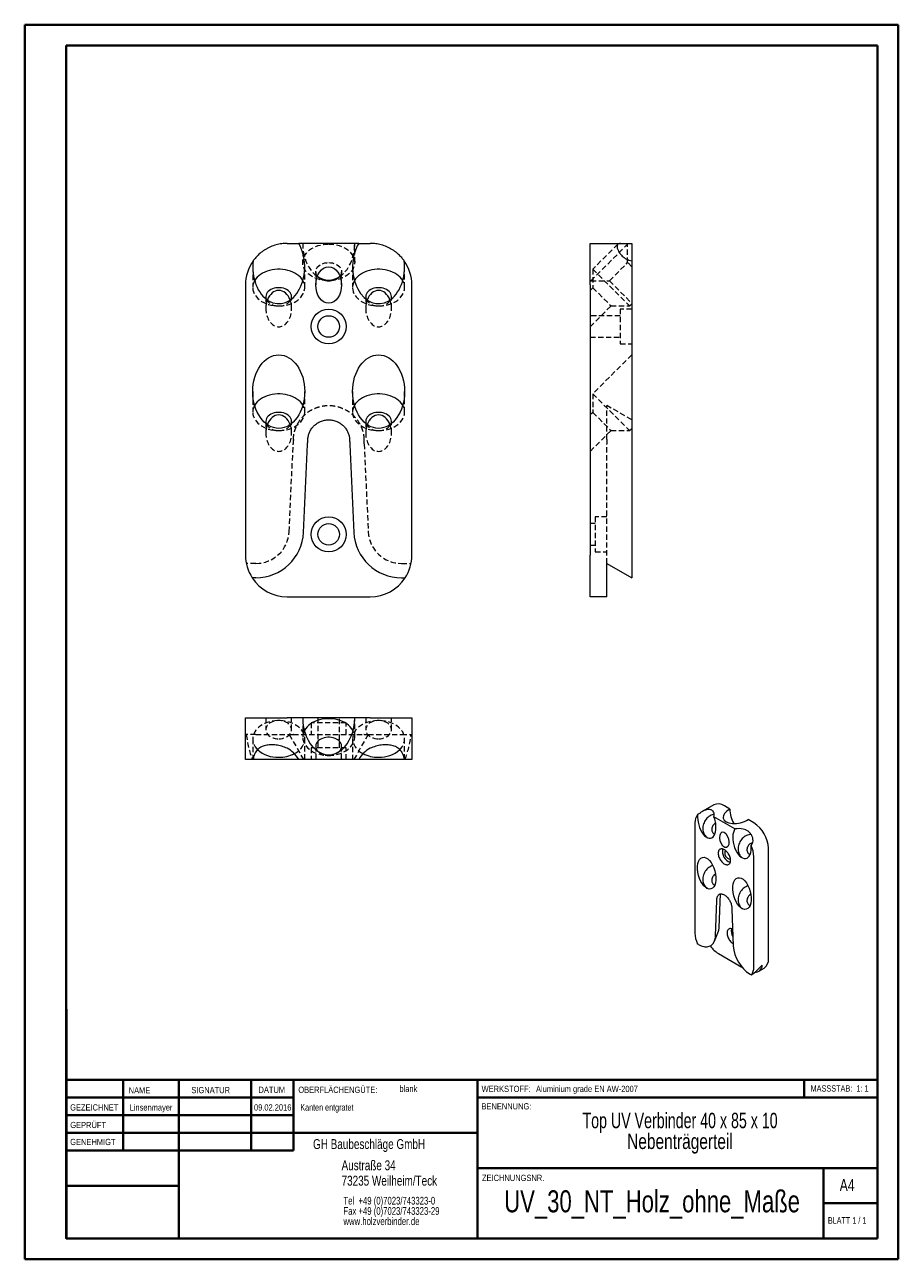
# Model space of a CAD drawing. Header units: millimetres. Extents: x 0 to 210, y 0 to 297.
import ezdxf

# ---------------------------------------------------------------- set-up
doc = ezdxf.new("R2010")
doc.units = ezdxf.units.MM
doc.linetypes.add('HIDDEN', pattern=[1.905, 1.27, -0.635])
doc.styles.add('SLDTEXTSTYLE0', font='TXT', dxfattribs={"width": 0.75})
doc.styles.add('SLDTEXTSTYLE1', font='TXT', dxfattribs={"width": 0.681818})
doc.styles.add('SLDTEXTSTYLE2', font='TXT', dxfattribs={"width": 0.7})
doc.styles.add('SLDTEXTSTYLE3', font='TXT', dxfattribs={"width": 0.689655})

# ---------------------------------------------------------------- blocks, each defined once
blk = doc.blocks.new('SW_NOTE_0')
at = {"color": 0, "linetype": 'Continuous', "lineweight": 0, "char_height": 1.8521, "attachment_point": 1, "style": 'SLDTEXTSTYLE0'}
for s, insert in [('Tel  +49 (0)7023/743323-0', (0, 2.39)), ('Fax +49 (0)7023/743323-29', (0, -0.08)), ('www.holzverbinder.de', (0, -2.55))]:
    blk.add_mtext(s, dxfattribs=dict(at, insert=insert))

msp = doc.modelspace()

# ---------------------------------------------------------------- linework, layer by layer
at = {"color": 7, "linetype": 'Continuous', "lineweight": 40}
for p, q in [((0.08, 0.21), (0.08, 297.21)), ((0.08, 297.21), (210.08, 297.21)), ((210.08, 0.21), (210.08, 297.21)), ((210.08, 292.21), (210.08, 297.21)), ((10.08, 292.21), (205.08, 292.21)), ((10.08, 5.21), (10.08, 292.21)), ((205.08, 5.21), (205.08, 292.21)), ((10.11, 60.37), (10.11, 5.12)), ((205.08, 43.37), (10.11, 43.37)), ((23.71, 43.37), (23.71, 26.37)), ((37.1, 43.37), (37.1, 5.12)), ((54.51, 43.37), (54.51, 26.38)), ((64.71, 26.39), (64.71, 43.37)), ((108.91, 43.37), (108.91, 5.12)), ((187.47, 39.12), (187.47, 43.37)), ((64.71, 39.1), (10.11, 39.1)), ((205.08, 39.12), (108.91, 39.12)), ((64.71, 34.87), (10.11, 34.87)), ((108.91, 30.62), (10.11, 30.62)), ((64.71, 26.39), (10.11, 26.37)), ((108.91, 22.12), (205.08, 22.12)), ((192.08, 5.21), (192.08, 22.21)), ((37.1, 17.87), (10.11, 17.87)), ((10.11, 13.71), (10.08, 13.71)), ((205.08, 13.71), (192.08, 13.71)), ((10.11, 9.46), (10.08, 9.46)), ((10.08, 5.21), (205.08, 5.21)), ((205.08, 5.21), (180.99, 5.21)), ((0.08, 0.21), (210.08, 0.21))]:
    msp.add_line(p, q, dxfattribs=at)
at = {"color": 7, "linetype": 'Continuous', "lineweight": 15}
for p, q in [((63.15, 244.61), (65.94, 244.61)), ((80.36, 244.61), (65.94, 244.61)), ((80.36, 244.61), (83.15, 244.61)), ((136.01, 244.61), (143.32, 244.61)), ((136.01, 234.61), (136.01, 244.61)), ((143.32, 244.61), (146.01, 244.61)), ((146.01, 244.61), (146.01, 240.39)), ((146.01, 240.39), (146.01, 234.61)), ((53.15, 234.61), (53.15, 169.61)), ((93.15, 169.61), (93.15, 234.61)), ((136.01, 234.61), (136.01, 169.61)), ((146.01, 234.61), (146.01, 169.61)), ((67.1, 175.09), (68.08, 196.26)), ((78.22, 196.26), (79.2, 175.09)), ((136.01, 159.61), (136.01, 169.61)), ((146.01, 169.61), (146.01, 164.15)), ((140.01, 167.61), (146.01, 164.15)), ((140.01, 159.61), (140.01, 167.61)), ((55.65, 164.15), (54.78, 164.15)), ((90.65, 164.15), (91.53, 164.15)), ((63.15, 159.61), (83.15, 159.61)), ((140.01, 159.61), (136.01, 159.61)), ((53.15, 120.45), (53.15, 130.45)), ((53.15, 130.45), (63.15, 130.45)), ((66.9, 130.45), (63.15, 130.45)), ((79.4, 130.45), (66.9, 130.45)), ((83.15, 130.45), (79.4, 130.45)), ((83.15, 130.45), (93.15, 130.45)), ((93.15, 130.45), (93.15, 120.45)), ((54.99, 120.45), (53.15, 120.45)), ((65.94, 120.45), (54.99, 120.45)), ((80.36, 120.45), (65.94, 120.45)), ((91.32, 120.45), (80.36, 120.45)), ((93.15, 120.45), (91.32, 120.45)), ((165.77, 109.54), (163.08, 107.99)), ((169.6, 108.53), (168.27, 109.29)), ((161.2, 105.21), (161.2, 78.67)), ((170.82, 103.74), (165.72, 106.68)), ((175.34, 105.21), (174.02, 105.98)), ((165.79, 102.53), (165.95, 102.46)), ((178.88, 72.55), (178.88, 99.09)), ((174.28, 97.63), (174.44, 97.56)), ((175.34, 70.51), (175.34, 97.05)), ((165.79, 90.29), (165.95, 90.22)), ((166.13, 78.06), (166.48, 86.51)), ((167.03, 80.06), (167.36, 88.1)), ((170.06, 84.44), (170.41, 75.59)), ((174.28, 85.39), (174.44, 85.32)), ((165.87, 76.76), (166.85, 79.15)), ((162.08, 75.93), (161.77, 76.11)), ((166.86, 73.77), (172.48, 70.53)), ((174.46, 68.79), (174.77, 68.61)), ((176.43, 69.44), (177.84, 70.26))]:
    msp.add_line(p, q, dxfattribs=at)
at = {"color": 7, "linetype": 'HIDDEN', "lineweight": 0}
for p, q in [((66.9, 244.61), (66.9, 240.02)), ((79.4, 240.02), (79.4, 244.61)), ((136.18, 235.6), (145.02, 244.44)), ((142.65, 244.41), (136.64, 238.4)), ((142.65, 244.41), (142.65, 244.41)), ((145.02, 244.44), (144.85, 244.61)), ((145.02, 239.98), (145.02, 244.44)), ((54.9, 238.93), (54.9, 233.98)), ((67.4, 233.98), (67.4, 238.93)), ((70.05, 237.79), (70.05, 234.61)), ((76.25, 234.61), (76.25, 237.79)), ((78.9, 238.93), (78.9, 233.98)), ((91.4, 233.98), (91.4, 238.93)), ((136.64, 238.4), (145.48, 229.56)), ((136.64, 238.4), (136.64, 233.95)), ((140.64, 235.6), (145.02, 239.98)), ((146.01, 239), (145.02, 239.98)), ((136.01, 235.78), (136.18, 235.6)), ((136.18, 235.6), (140.64, 235.6)), ((140.64, 235.6), (146.01, 230.23)), ((58.05, 231.75), (58.05, 228.93)), ((64.25, 228.93), (64.25, 231.75)), ((82.05, 231.75), (82.05, 228.93)), ((88.25, 228.93), (88.25, 231.75)), ((136.64, 233.95), (136.01, 233.31)), ((136.64, 233.95), (141.02, 229.56)), ((136.01, 224.55), (141.02, 229.56)), ((141.02, 229.56), (145.48, 229.56)), ((143.21, 228.81), (143.21, 220.41)), ((146.01, 228.81), (143.21, 228.81)), ((145.48, 229.56), (146.01, 230.09)), ((143.21, 227.21), (136.01, 227.21)), ((136.01, 222.01), (143.21, 222.01)), ((143.21, 220.41), (146.01, 220.41)), ((146.01, 217.79), (136.64, 208.42)), ((54.9, 208.95), (54.9, 204)), ((67.4, 204), (67.4, 208.95)), ((78.9, 208.95), (78.9, 204)), ((91.4, 204), (91.4, 208.95)), ((136.64, 208.42), (145.48, 199.58)), ((136.64, 208.42), (136.64, 203.96)), ((146.01, 202.15), (140.01, 205.61)), ((136.64, 203.96), (136.01, 203.33)), ((136.64, 203.96), (141.02, 199.58)), ((58.05, 201.77), (58.05, 198.95)), ((64.25, 198.95), (64.25, 201.77)), ((82.05, 201.77), (82.05, 198.95)), ((88.25, 198.95), (88.25, 201.77)), ((136.01, 194.57), (141.02, 199.58)), ((141.02, 199.58), (145.48, 199.58)), ((145.48, 199.58), (146.01, 200.11)), ((63.64, 175.25), (64.62, 196.35)), ((81.69, 196.35), (82.66, 175.25)), ((140.01, 175.25), (140.01, 196.35)), ((137.21, 178.81), (137.21, 170.41)), ((140.01, 178.81), (137.21, 178.81)), ((137.21, 177.21), (136.01, 177.21)), ((140.01, 167.61), (140.01, 175.25)), ((136.01, 172.01), (137.21, 172.01)), ((137.21, 170.41), (140.01, 170.41)), ((55.65, 167.61), (53.35, 167.61)), ((90.65, 167.61), (92.95, 167.61)), ((58.05, 130.45), (58.05, 127.63)), ((64.25, 127.63), (64.25, 130.45)), ((66.9, 130.45), (66.9, 125.86)), ((77.35, 129.25), (68.95, 129.25)), ((68.95, 129.25), (68.95, 126.45)), ((70.55, 130.45), (70.55, 123.25)), ((75.75, 123.25), (75.75, 130.45)), ((77.35, 126.45), (77.35, 129.25)), ((79.4, 125.86), (79.4, 130.45)), ((82.05, 130.45), (82.05, 127.63)), ((88.25, 127.63), (88.25, 130.45)), ((55.65, 126.45), (53.35, 126.45)), ((54.9, 125.4), (54.9, 120.45)), ((55.65, 126.45), (63.64, 126.45)), ((63.64, 126.45), (67.1, 120.45)), ((63.64, 126.45), (64.62, 126.45)), ((67.4, 120.45), (67.4, 125.4)), ((78.9, 125.4), (78.9, 120.45)), ((82.66, 126.45), (79.2, 120.45)), ((81.69, 126.45), (82.66, 126.45)), ((82.66, 126.45), (90.65, 126.45)), ((90.65, 126.45), (92.95, 126.45)), ((91.4, 120.45), (91.4, 125.4)), ((77.35, 123.25), (68.95, 123.25)), ((68.95, 123.25), (68.95, 120.45)), ((70.05, 123.63), (70.05, 120.45)), ((76.25, 120.45), (76.25, 123.63)), ((77.35, 120.45), (77.35, 123.25))]:
    msp.add_line(p, q, dxfattribs=at)
at = {"color": 7, "linetype": 'Continuous', "lineweight": 0}
for p, q in [((64.71, 39.12), (10.11, 39.12)), ((23.71, 5.21), (23.71, 5.12)), ((54.51, 5.21), (54.51, 5.12))]:
    msp.add_line(p, q, dxfattribs=at)
at = {"color": 7, "linetype": 'HIDDEN', "lineweight": 0, "flags": 128}
for points in [[(73.15, 244.44), (73.79, 244.41), (74.43, 244.34), (75.05, 244.23), (75.65, 244.07), (76.23, 243.86), (76.77, 243.62), (77.28, 243.34), (77.74, 243.02), (78.15, 242.67), (78.51, 242.29), (78.81, 241.89), (79.05, 241.47), (79.23, 241.03), (79.35, 240.59), (79.4, 240.13), (79.38, 239.68), (79.3, 239.23), (79.15, 238.78), (78.94, 238.35), (78.67, 237.94), (78.34, 237.55), (77.95, 237.19), (77.51, 236.85), (77.03, 236.55), (76.51, 236.29), (75.95, 236.06), (75.36, 235.88), (74.74, 235.74), (74.11, 235.65), (73.47, 235.6), (72.83, 235.6), (72.19, 235.65), (71.56, 235.74), (70.95, 235.88), (70.36, 236.06), (69.8, 236.29), (69.27, 236.55), (68.79, 236.85), (68.35, 237.19), (67.97, 237.55), (67.63, 237.94), (67.36, 238.35), (67.15, 238.78), (67, 239.23), (66.92, 239.68), (66.9, 240.13), (66.95, 240.59), (67.07, 241.03), (67.25, 241.47), (67.49, 241.89), (67.79, 242.29), (68.15, 242.67), (68.56, 243.02), (69.02, 243.34), (69.53, 243.62), (70.07, 243.86), (70.65, 244.07), (71.25, 244.23), (71.87, 244.34), (72.51, 244.41), (73.15, 244.44)], [(70.44, 236.73), (70.39, 236.79), (70.22, 237.08), (70.1, 237.39), (70.05, 237.71), (70.07, 238.03), (70.15, 238.35), (70.3, 238.65), (70.5, 238.93), (70.77, 239.19), (71.08, 239.42), (71.44, 239.62), (71.84, 239.78), (72.26, 239.89), (72.7, 239.96), (73.15, 239.98)], [(73.15, 239.98), (73.6, 239.96), (74.04, 239.89), (74.47, 239.78), (74.86, 239.62), (75.22, 239.42), (75.53, 239.19), (75.8, 238.93), (76, 238.65), (76.15, 238.35), (76.23, 238.03), (76.25, 237.71), (76.2, 237.39), (76.08, 237.08), (75.91, 236.79), (75.87, 236.73)], [(55.35, 235.63), (55.15, 235.22), (55, 234.77), (54.92, 234.32), (54.9, 233.87), (54.95, 233.41), (55.07, 232.97), (55.25, 232.53), (55.49, 232.11), (55.79, 231.71), (56.15, 231.33), (56.56, 230.98), (57.02, 230.66), (57.53, 230.38), (58.07, 230.13), (58.65, 229.93), (59.25, 229.77), (59.87, 229.65), (60.51, 229.58), (61.15, 229.56)], [(61.15, 229.56), (61.79, 229.58), (62.43, 229.65), (63.05, 229.77), (63.65, 229.93), (64.23, 230.13), (64.77, 230.38), (65.28, 230.66), (65.74, 230.98), (66.15, 231.33), (66.51, 231.71), (66.81, 232.11), (67.05, 232.53), (67.23, 232.97), (67.35, 233.41), (67.4, 233.87), (67.38, 234.32), (67.3, 234.77), (67.15, 235.22), (66.95, 235.63)], [(79.35, 235.63), (79.15, 235.22), (79, 234.77), (78.92, 234.32), (78.9, 233.87), (78.95, 233.41), (79.07, 232.97), (79.25, 232.53), (79.49, 232.11), (79.79, 231.71), (80.15, 231.33), (80.56, 230.98), (81.02, 230.66), (81.53, 230.38), (82.07, 230.13), (82.65, 229.93), (83.25, 229.77), (83.87, 229.65), (84.51, 229.58), (85.15, 229.56)], [(85.15, 229.56), (85.79, 229.58), (86.43, 229.65), (87.05, 229.77), (87.65, 229.93), (88.23, 230.13), (88.77, 230.38), (89.28, 230.66), (89.74, 230.98), (90.15, 231.33), (90.51, 231.71), (90.81, 232.11), (91.05, 232.53), (91.23, 232.97), (91.35, 233.41), (91.4, 233.87), (91.38, 234.32), (91.3, 234.77), (91.15, 235.22), (90.95, 235.63)], [(55.35, 205.65), (55.15, 205.23), (55, 204.79), (54.92, 204.34), (54.9, 203.89), (54.95, 203.43), (55.07, 202.98), (55.25, 202.55), (55.49, 202.13), (55.79, 201.72), (56.15, 201.35), (56.56, 201), (57.02, 200.68), (57.53, 200.4), (58.07, 200.15), (58.65, 199.95), (59.25, 199.79), (59.87, 199.67), (60.51, 199.6), (61.15, 199.58)], [(61.15, 199.58), (61.79, 199.6), (62.43, 199.67), (63.05, 199.79), (63.65, 199.95), (64.23, 200.15), (64.77, 200.4), (65.28, 200.68), (65.74, 201), (66.15, 201.35), (66.51, 201.72), (66.81, 202.13), (67.05, 202.55), (67.23, 202.98), (67.35, 203.43), (67.4, 203.89), (67.38, 204.34), (67.3, 204.79), (67.15, 205.23), (66.95, 205.65)], [(79.35, 205.65), (79.15, 205.23), (79, 204.79), (78.92, 204.34), (78.9, 203.89), (78.95, 203.43), (79.07, 202.98), (79.25, 202.55), (79.49, 202.13), (79.79, 201.72), (80.15, 201.35), (80.56, 201), (81.02, 200.68), (81.53, 200.4), (82.07, 200.15), (82.65, 199.95), (83.25, 199.79), (83.87, 199.67), (84.51, 199.6), (85.15, 199.58)], [(85.15, 199.58), (85.79, 199.6), (86.43, 199.67), (87.05, 199.79), (87.65, 199.95), (88.23, 200.15), (88.77, 200.4), (89.28, 200.68), (89.74, 201), (90.15, 201.35), (90.51, 201.72), (90.81, 202.13), (91.05, 202.55), (91.23, 202.98), (91.35, 203.43), (91.4, 203.89), (91.38, 204.34), (91.3, 204.79), (91.15, 205.23), (90.95, 205.65)], [(64.88, 121.86), (65.28, 122.08), (65.74, 122.4), (66.15, 122.75), (66.51, 123.13), (66.81, 123.53), (67.05, 123.95), (67.23, 124.39), (67.35, 124.83), (67.4, 125.29), (67.38, 125.74), (67.3, 126.19), (67.15, 126.64), (66.94, 127.07), (66.67, 127.48), (66.34, 127.87), (65.95, 128.23), (65.51, 128.57), (65.03, 128.87), (64.51, 129.13), (63.95, 129.35), (63.36, 129.54), (62.74, 129.67), (62.11, 129.77), (61.47, 129.81), (60.83, 129.81), (60.19, 129.77), (59.56, 129.67), (58.95, 129.54), (58.36, 129.35), (57.8, 129.13), (57.27, 128.87), (56.79, 128.57), (56.35, 128.23), (55.97, 127.87), (55.63, 127.48), (55.36, 127.07), (55.15, 126.64), (55, 126.19), (54.92, 125.74), (54.9, 125.29), (54.95, 124.83), (55.07, 124.39), (55.25, 123.95), (55.49, 123.53), (55.79, 123.13), (56.06, 122.83)], [(61.15, 125.44), (61.6, 125.46), (62.04, 125.53), (62.47, 125.64), (62.86, 125.8), (63.22, 126), (63.53, 126.23), (63.8, 126.49), (64, 126.77), (64.15, 127.07), (64.23, 127.39), (64.25, 127.71), (64.2, 128.03), (64.08, 128.34), (63.91, 128.63), (63.67, 128.9), (63.38, 129.15), (63.05, 129.36), (62.67, 129.54), (62.26, 129.68), (61.82, 129.77), (61.38, 129.81), (60.92, 129.81), (60.48, 129.77), (60.04, 129.68), (59.63, 129.54), (59.26, 129.36), (58.92, 129.15), (58.63, 128.9), (58.39, 128.63), (58.22, 128.34), (58.1, 128.03), (58.05, 127.71), (58.07, 127.39), (58.15, 127.07), (58.3, 126.77), (58.5, 126.49), (58.77, 126.23), (59.08, 126), (59.44, 125.8), (59.84, 125.64), (60.26, 125.53), (60.7, 125.46), (61.15, 125.44)], [(90.24, 122.84), (90.51, 123.13), (90.81, 123.53), (91.05, 123.95), (91.23, 124.39), (91.35, 124.83), (91.4, 125.29), (91.38, 125.74), (91.3, 126.19), (91.15, 126.64), (90.94, 127.07), (90.67, 127.48), (90.34, 127.87), (89.95, 128.23), (89.51, 128.57), (89.03, 128.87), (88.51, 129.13), (87.95, 129.35), (87.36, 129.54), (86.74, 129.67), (86.11, 129.77), (85.47, 129.81), (84.83, 129.81), (84.19, 129.77), (83.56, 129.67), (82.95, 129.54), (82.36, 129.35), (81.8, 129.13), (81.27, 128.87), (80.79, 128.57), (80.35, 128.23), (79.97, 127.87), (79.63, 127.48), (79.36, 127.07), (79.15, 126.64), (79, 126.19), (78.92, 125.74), (78.9, 125.29), (78.95, 124.83), (79.07, 124.39), (79.25, 123.95), (79.49, 123.53), (79.79, 123.13), (80.15, 122.75), (80.56, 122.4), (81.02, 122.08), (81.42, 121.86)], [(85.15, 125.44), (85.6, 125.46), (86.04, 125.53), (86.47, 125.64), (86.86, 125.8), (87.22, 126), (87.53, 126.23), (87.8, 126.49), (88, 126.77), (88.15, 127.07), (88.23, 127.39), (88.25, 127.71), (88.2, 128.03), (88.08, 128.34), (87.91, 128.63), (87.67, 128.9), (87.38, 129.15), (87.05, 129.36), (86.67, 129.54), (86.26, 129.68), (85.82, 129.77), (85.38, 129.81), (84.92, 129.81), (84.48, 129.77), (84.04, 129.68), (83.63, 129.54), (83.26, 129.36), (82.92, 129.15), (82.63, 128.9), (82.39, 128.63), (82.22, 128.34), (82.1, 128.03), (82.05, 127.71), (82.07, 127.39), (82.15, 127.07), (82.3, 126.77), (82.5, 126.49), (82.77, 126.23), (83.08, 126), (83.44, 125.8), (83.84, 125.64), (84.26, 125.53), (84.7, 125.46), (85.15, 125.44)], [(67.29, 127.39), (67.15, 127.09), (67, 126.65), (66.92, 126.2), (66.9, 125.74), (66.95, 125.29), (67.07, 124.84), (67.25, 124.4), (67.49, 123.98), (67.79, 123.58), (68.15, 123.2), (68.56, 122.85), (69.02, 122.54), (69.53, 122.25), (70.07, 122.01), (70.65, 121.81), (71.25, 121.65), (71.87, 121.53), (72.51, 121.46), (73.15, 121.44)], [(73.15, 121.44), (73.79, 121.46), (74.43, 121.53), (75.05, 121.65), (75.65, 121.81), (76.23, 122.01), (76.77, 122.25), (77.28, 122.54), (77.74, 122.85), (78.15, 123.2), (78.51, 123.58), (78.81, 123.98), (79.05, 124.4), (79.23, 124.84), (79.35, 125.29), (79.4, 125.74), (79.38, 126.2), (79.3, 126.65), (79.15, 127.09), (79.01, 127.39)]]:
    msp.add_lwpolyline(points, dxfattribs=at)
at = {"color": 7, "linetype": 'Continuous', "lineweight": 15, "flags": 128}
for points in [[(66.95, 235.63), (66.94, 235.65), (66.67, 236.06), (66.34, 236.45), (65.95, 236.81), (65.51, 237.15), (65.03, 237.45), (64.51, 237.71), (63.95, 237.93), (63.36, 238.12), (62.74, 238.25), (62.11, 238.35), (61.47, 238.39), (60.83, 238.39), (60.19, 238.35), (59.56, 238.25), (58.95, 238.12), (58.36, 237.93), (57.8, 237.71), (57.27, 237.45), (56.79, 237.15), (56.35, 236.81), (55.97, 236.45), (55.63, 236.06), (55.36, 235.65), (55.35, 235.63)], [(90.95, 235.63), (90.94, 235.65), (90.67, 236.06), (90.34, 236.45), (89.95, 236.81), (89.51, 237.15), (89.03, 237.45), (88.51, 237.71), (87.95, 237.93), (87.36, 238.12), (86.74, 238.25), (86.11, 238.35), (85.47, 238.39), (84.83, 238.39), (84.19, 238.35), (83.56, 238.25), (82.95, 238.12), (82.36, 237.93), (81.8, 237.71), (81.27, 237.45), (80.79, 237.15), (80.35, 236.81), (79.97, 236.45), (79.63, 236.06), (79.36, 235.65), (79.35, 235.63)], [(64.14, 231.17), (64.15, 231.2), (64.23, 231.51), (64.25, 231.83), (64.2, 232.15), (64.08, 232.46), (63.91, 232.76), (63.67, 233.03), (63.38, 233.27), (63.05, 233.49), (62.67, 233.67), (62.26, 233.8), (61.82, 233.89), (61.38, 233.94), (60.92, 233.94), (60.48, 233.89), (60.04, 233.8), (59.63, 233.67), (59.26, 233.49), (58.92, 233.27), (58.63, 233.03), (58.39, 232.76), (58.22, 232.46), (58.1, 232.15), (58.05, 231.83), (58.07, 231.51), (58.15, 231.2), (58.16, 231.17)], [(88.14, 231.17), (88.15, 231.2), (88.23, 231.51), (88.25, 231.83), (88.2, 232.15), (88.08, 232.46), (87.91, 232.76), (87.67, 233.03), (87.38, 233.27), (87.05, 233.49), (86.67, 233.67), (86.26, 233.8), (85.82, 233.89), (85.38, 233.94), (84.92, 233.94), (84.48, 233.89), (84.04, 233.8), (83.63, 233.67), (83.26, 233.49), (82.92, 233.27), (82.63, 233.03), (82.39, 232.76), (82.22, 232.46), (82.1, 232.15), (82.05, 231.83), (82.07, 231.51), (82.15, 231.2), (82.16, 231.17)], [(66.95, 205.65), (66.94, 205.66), (66.67, 206.08), (66.34, 206.47), (65.95, 206.83), (65.51, 207.16), (65.03, 207.46), (64.51, 207.73), (63.95, 207.95), (63.36, 208.13), (62.74, 208.27), (62.11, 208.37), (61.47, 208.41), (60.83, 208.41), (60.19, 208.37), (59.56, 208.27), (58.95, 208.13), (58.36, 207.95), (57.8, 207.73), (57.27, 207.46), (56.79, 207.16), (56.35, 206.83), (55.97, 206.47), (55.63, 206.08), (55.36, 205.66), (55.35, 205.65)], [(90.95, 205.65), (90.94, 205.66), (90.67, 206.08), (90.34, 206.47), (89.95, 206.83), (89.51, 207.16), (89.03, 207.46), (88.51, 207.73), (87.95, 207.95), (87.36, 208.13), (86.74, 208.27), (86.11, 208.37), (85.47, 208.41), (84.83, 208.41), (84.19, 208.37), (83.56, 208.27), (82.95, 208.13), (82.36, 207.95), (81.8, 207.73), (81.27, 207.46), (80.79, 207.16), (80.35, 206.83), (79.97, 206.47), (79.63, 206.08), (79.36, 205.66), (79.35, 205.65)], [(64.14, 201.19), (64.15, 201.22), (64.23, 201.53), (64.25, 201.85), (64.2, 202.17), (64.08, 202.48), (63.91, 202.77), (63.67, 203.05), (63.38, 203.29), (63.05, 203.51), (62.67, 203.68), (62.26, 203.82), (61.82, 203.91), (61.38, 203.96), (60.92, 203.96), (60.48, 203.91), (60.04, 203.82), (59.63, 203.68), (59.26, 203.51), (58.92, 203.29), (58.63, 203.05), (58.39, 202.77), (58.22, 202.48), (58.1, 202.17), (58.05, 201.85), (58.07, 201.53), (58.15, 201.22), (58.16, 201.19)], [(88.14, 201.19), (88.15, 201.22), (88.23, 201.53), (88.25, 201.85), (88.2, 202.17), (88.08, 202.48), (87.91, 202.77), (87.67, 203.05), (87.38, 203.29), (87.05, 203.51), (86.67, 203.68), (86.26, 203.82), (85.82, 203.91), (85.38, 203.96), (84.92, 203.96), (84.48, 203.91), (84.04, 203.82), (83.63, 203.68), (83.26, 203.51), (82.92, 203.29), (82.63, 203.05), (82.39, 202.77), (82.22, 202.48), (82.1, 202.17), (82.05, 201.85), (82.07, 201.53), (82.15, 201.22), (82.16, 201.19)], [(79.01, 127.39), (78.94, 127.52), (78.67, 127.93), (78.34, 128.32), (77.95, 128.69), (77.51, 129.02), (77.03, 129.32), (76.51, 129.58), (75.95, 129.81), (75.36, 129.99), (74.74, 130.13), (74.11, 130.22), (73.47, 130.27), (72.83, 130.27), (72.19, 130.22), (71.56, 130.13), (70.95, 129.99), (70.36, 129.81), (69.8, 129.58), (69.27, 129.32), (68.79, 129.02), (68.35, 128.69), (67.97, 128.32), (67.63, 127.93), (67.36, 127.52), (67.29, 127.39)], [(75.7, 122.38), (75.8, 122.49), (76, 122.77), (76.15, 123.07), (76.23, 123.39), (76.25, 123.71), (76.2, 124.03), (76.08, 124.34), (75.91, 124.63), (75.67, 124.9), (75.38, 125.15), (75.05, 125.36), (74.67, 125.54), (74.26, 125.68), (73.82, 125.77), (73.38, 125.81), (72.92, 125.81), (72.48, 125.77), (72.04, 125.68), (71.63, 125.54), (71.26, 125.36), (70.92, 125.15), (70.63, 124.9), (70.39, 124.63), (70.22, 124.34), (70.1, 124.03), (70.05, 123.71), (70.07, 123.39), (70.15, 123.07), (70.3, 122.77), (70.5, 122.49), (70.6, 122.38)], [(165.84, 107.29), (165.63, 107.24), (165.35, 107.16), (165.08, 107.04), (164.82, 106.9), (164.56, 106.73), (164.32, 106.53), (164.09, 106.31), (163.88, 106.07), (163.69, 105.81), (163.53, 105.53), (163.39, 105.25), (163.27, 104.95), (163.18, 104.65), (163.11, 104.34), (163.08, 104.03), (163.07, 103.73), (163.09, 103.43), (163.14, 103.14), (163.22, 102.86), (163.33, 102.6), (163.46, 102.36), (163.62, 102.14), (163.8, 101.94), (164, 101.77), (164.12, 101.68)], [(166.14, 105.18), (166.12, 105.17), (165.94, 105.05), (165.78, 104.91), (165.63, 104.74), (165.5, 104.56), (165.39, 104.36), (165.31, 104.15), (165.25, 103.93), (165.23, 103.72), (165.23, 103.5), (165.26, 103.3), (165.31, 103.1), (165.4, 102.93), (165.51, 102.77), (165.64, 102.64), (165.79, 102.53)], [(174.71, 102.42), (174.67, 102.42), (174.4, 102.4), (174.12, 102.34), (173.84, 102.26), (173.57, 102.14), (173.3, 102), (173.05, 101.83), (172.8, 101.63), (172.58, 101.41), (172.37, 101.17), (172.18, 100.91), (172.01, 100.64), (171.87, 100.35), (171.75, 100.05), (171.66, 99.75), (171.6, 99.44), (171.56, 99.13), (171.56, 98.83), (171.58, 98.53), (171.63, 98.24), (171.71, 97.96), (171.81, 97.7), (171.95, 97.46), (172.1, 97.24), (172.28, 97.04), (172.48, 96.87), (172.61, 96.78)], [(169.75, 96.19), (169.74, 96.41), (169.71, 96.64), (169.65, 96.88), (169.57, 97.12), (169.47, 97.36), (169.35, 97.59), (169.22, 97.82), (169.07, 98.03), (168.9, 98.23), (168.73, 98.41), (168.55, 98.57), (168.36, 98.7), (168.18, 98.81), (167.99, 98.89), (167.81, 98.94), (167.64, 98.96), (167.47, 98.95), (167.32, 98.91), (167.19, 98.84), (167.07, 98.75), (166.97, 98.62), (166.89, 98.47), (166.83, 98.3), (166.8, 98.11), (166.79, 97.9), (166.8, 97.68), (166.83, 97.45), (166.89, 97.21), (166.97, 96.97), (167.07, 96.73), (167.19, 96.5), (167.32, 96.27), (167.47, 96.06), (167.64, 95.86), (167.81, 95.68), (167.99, 95.52), (168.18, 95.39), (168.36, 95.28), (168.55, 95.2), (168.73, 95.15), (168.9, 95.13), (169.07, 95.14), (169.22, 95.18), (169.35, 95.25), (169.47, 95.34), (169.57, 95.47), (169.65, 95.62), (169.71, 95.79), (169.74, 95.98), (169.75, 96.19)], [(175.07, 100.44), (174.99, 100.43), (174.8, 100.36), (174.61, 100.27), (174.43, 100.15), (174.26, 100.01), (174.11, 99.84), (173.98, 99.66), (173.88, 99.46), (173.79, 99.25), (173.74, 99.03), (173.71, 98.82), (173.71, 98.6), (173.74, 98.4), (173.8, 98.21), (173.88, 98.03), (173.99, 97.87), (174.12, 97.74), (174.28, 97.63)], [(165.49, 94.96), (165.35, 94.92), (165.08, 94.8), (164.82, 94.66), (164.56, 94.49), (164.32, 94.29), (164.09, 94.07), (163.88, 93.83), (163.69, 93.57), (163.53, 93.29), (163.39, 93.01), (163.27, 92.71), (163.18, 92.4), (163.11, 92.1), (163.08, 91.79), (163.07, 91.48), (163.09, 91.19), (163.14, 90.9), (163.22, 90.62), (163.33, 90.36), (163.46, 90.12), (163.62, 89.9), (163.8, 89.7), (164, 89.53), (164.12, 89.44)], [(166.14, 92.94), (166.12, 92.93), (165.94, 92.81), (165.78, 92.67), (165.63, 92.5), (165.5, 92.32), (165.39, 92.12), (165.31, 91.91), (165.25, 91.69), (165.23, 91.47), (165.23, 91.26), (165.26, 91.06), (165.31, 90.86), (165.4, 90.69), (165.51, 90.53), (165.64, 90.4), (165.79, 90.29)], [(173.97, 90.06), (173.84, 90.02), (173.57, 89.9), (173.3, 89.76), (173.05, 89.59), (172.8, 89.39), (172.58, 89.17), (172.37, 88.93), (172.18, 88.67), (172.01, 88.4), (171.87, 88.11), (171.75, 87.81), (171.66, 87.51), (171.6, 87.2), (171.56, 86.89), (171.56, 86.59), (171.58, 86.29), (171.63, 86), (171.71, 85.72), (171.81, 85.46), (171.95, 85.22), (172.1, 85), (172.28, 84.8), (172.48, 84.63), (172.61, 84.54)], [(174.63, 88.04), (174.61, 88.03), (174.43, 87.91), (174.26, 87.77), (174.11, 87.6), (173.98, 87.42), (173.88, 87.22), (173.79, 87.01), (173.74, 86.79), (173.71, 86.58), (173.71, 86.36), (173.74, 86.16), (173.8, 85.97), (173.88, 85.79), (173.99, 85.63), (174.12, 85.5), (174.28, 85.39)], [(162.08, 75.93), (162.39, 75.77), (162.7, 75.63), (163, 75.52), (163.3, 75.45), (163.59, 75.4), (163.87, 75.38), (164.14, 75.39), (164.4, 75.44), (164.65, 75.51), (164.88, 75.61), (165.1, 75.74), (165.29, 75.9), (165.47, 76.09), (165.63, 76.3), (165.77, 76.54), (165.89, 76.81), (165.98, 77.09), (166.06, 77.4), (166.11, 77.72), (166.13, 78.06)], [(170.25, 79.65), (170.11, 79.7), (169.93, 79.75), (169.76, 79.77), (169.6, 79.76), (169.44, 79.72), (169.31, 79.66), (169.19, 79.56), (169.09, 79.43), (169.01, 79.29), (168.95, 79.11), (168.92, 78.92), (168.91, 78.71), (168.92, 78.49), (168.95, 78.26), (169.01, 78.02), (169.09, 77.78), (169.19, 77.54), (169.31, 77.31), (169.44, 77.08), (169.6, 76.87), (169.76, 76.67), (169.93, 76.49), (170.11, 76.33), (170.3, 76.2), (170.39, 76.14)]]:
    msp.add_lwpolyline(points, dxfattribs=at)
at = {"color": 7, "linetype": 'Continuous', "lineweight": 15}
for centre, radius in [((73.15, 224.61), 4.2), ((73.15, 224.61), 2.6), ((73.15, 174.61), 4.2), ((73.15, 174.61), 2.6)]:
    msp.add_circle(centre, radius, dxfattribs=at)
for centre, radius, start, end in [((63.15, 234.61), 10, 144.73, 180), ((83.15, 234.61), 10, 0, 35.27), ((73.15, 239.29), 3.73, 223.3271, 316.6729), ((55.65, 175.61), 11.46, 270, 357.3575), ((90.65, 175.61), 11.46, 182.6425, 270), ((63.15, 169.61), 10, 180, 213.1211), ((83.15, 169.61), 10, 326.8789, 0), ((63.15, 169.61), 10, 213.1211, 270), ((83.15, 169.61), 10, 270, 326.8789), ((60.89, 128.19), 7.21, 227.9655, 272.0341), ((61.26, 128.93), 7.95, 269.2349, 297.1471), ((85.08, 129.06), 8.08, 243.0882, 270.5298), ((85.41, 128.19), 7.21, 267.9622, 312.0861), ((164.04, 105.38), 2.85, 140.3938, 183.3595), ((166.81, 107.27), 2.5, 54.1916, 114.4979), ((171.22, 98.75), 7.67, 2.5439, 57.4561), ((170.67, 98.43), 2.88, 169.9102, 250.0845), ((169.95, 98.02), 1.6, 157.5827, 262.4119), ((168.56, 96.88), 6.78, 1.4105, 25.314), ((167.87, 78.82), 6.67, 181.2868, 203.9849), ((164.38, 80.12), 2.65, 338.5369, 358.6757), ((172.48, 79.24), 2.57, 168.5688, 212.8424), ((170.38, 79.55), 6.77, 215.5814, 238.5747), ((179.25, 76.25), 8.87, 184.2465, 237.2794), ((176.39, 72.3), 2.5, 305.5003, 5.8119), ((172.41, 70.36), 2.94, 323.4147, 2.9268), ((175.48, 71.13), 1.92, 271.5726, 354.7947)]:
    msp.add_arc(centre, radius, start, end, dxfattribs=at)
at = {"color": 7, "linetype": 'HIDDEN', "lineweight": 0}
for centre, radius, start, end in [((60.91, 232.69), 3.13, 209.0015, 274.4965), ((61.42, 232.64), 3.09, 265.0374, 331.4646), ((84.91, 232.69), 3.13, 209.0015, 274.4965), ((85.42, 232.64), 3.09, 265.0374, 331.4646), ((60.91, 202.7), 3.13, 209.0015, 274.4965), ((61.42, 202.66), 3.09, 265.0374, 331.4646), ((84.91, 202.7), 3.13, 209.0015, 274.4965), ((85.42, 202.66), 3.09, 265.0374, 331.4646), ((55.65, 175.61), 8, 270, 357.3575), ((90.65, 175.61), 8, 182.6425, 270), ((73.04, 125.06), 3.62, 227.5882, 271.6975), ((73.3, 124.94), 3.51, 267.5475, 313.1668)]:
    msp.add_arc(centre, radius, start, end, dxfattribs=at)
at = {"color": 7, "linetype": 'Continuous', "lineweight": 15}
for centre, major_axis, ratio, start_param, end_param in [((61.15, 238.93), (0, 8.84), 0.707107, 1.405103, 5.410823), ((85.15, 238.93), (0, 8.84), 0.707107, 0.872362, 4.878082), ((73.15, 244.61), (0, 8.84), 0.707107, 2.721161, 3.562025), ((61.15, 228.93), (0, 4.38), 0.707107, 0, 1.082993), ((61.15, 228.93), (0, 4.38), 0.707107, 5.200192, 6.283185), ((85.15, 228.93), (0, 4.38), 0.707107, 0, 1.082993), ((85.15, 228.93), (0, 4.38), 0.707107, 5.200192, 6.283185), ((61.15, 198.95), (0, 4.38), 0.707107, 0, 1.082993), ((61.15, 198.95), (0, 4.38), 0.707107, 5.200192, 6.283185), ((85.15, 198.95), (0, 4.38), 0.707107, 0, 1.082993), ((85.15, 198.95), (0, 4.38), 0.707107, 5.200192, 6.283185), ((73.15, 130.45), (0, 8.84), 0.707107, 1.570796, 4.712389), ((61.15, 114.77), (0, -8.84), 0.707107, 2.269231, 2.815863), ((85.15, 114.77), (0, -8.84), 0.707107, 3.467322, 4.013954), ((164.03, 105.34), (-1.02, 3.79), 0.517638, 0.927521, 4.933242), ((162.02, 106.5), (3.79, 1.02), 0.51759, 5.88852, 6.435152), ((171.81, 107.25), (3.79, 1.02), 0.51759, 2.048493, 5.190086), ((171.81, 107.25), (-1.02, 3.79), 0.517638, 1.093215, 2.048378), ((172.51, 100.44), (-1.02, 3.79), 0.517638, 0.39478, 4.400501), ((170.5, 101.6), (3.79, 1.02), 0.51759, 0.803426, 1.350058), ((175.15, 74.48), (6.38, 7.44), 0.410743, 4.211085, 4.587799)]:
    msp.add_ellipse(centre, major_axis=major_axis, ratio=ratio, start_param=start_param, end_param=end_param, dxfattribs=at)
at = {"color": 7, "linetype": 'HIDDEN', "lineweight": 0}
for centre, major_axis, ratio, start_param, end_param in [((73.15, 244.61), (0, 8.84), 0.707107, 1.570796, 2.721161), ((73.15, 244.61), (0, 8.84), 0.707107, 3.562025, 4.712389), ((61.15, 228.93), (0, 4.38), 0.707107, 1.082993, 5.200192), ((85.15, 228.93), (0, 4.38), 0.707107, 1.082993, 5.200192), ((61.15, 198.95), (0, 4.38), 0.707107, 1.082993, 5.200192), ((85.15, 198.95), (0, 4.38), 0.707107, 1.082993, 5.200192), ((63.15, 129.92), (0, 17.32), 0.57735, 1.772154, 2.148868), ((83.15, 129.92), (0, 17.32), 0.57735, 4.134317, 4.511031)]:
    msp.add_ellipse(centre, major_axis=major_axis, ratio=ratio, start_param=start_param, end_param=end_param, dxfattribs=at)
at = {"color": 7, "linetype": 'Continuous', "lineweight": 15}
for centre, major_axis, ratio in [((73.15, 234.61), (0, 4.38), 0.707107), ((61.15, 208.95), (0, 8.84), 0.707107), ((85.15, 208.95), (0, 8.84), 0.707107), ((168.27, 101.13), (-0.5, 1.88), 0.517638), ((164.03, 93.1), (-1.02, 3.79), 0.517638), ((172.51, 88.2), (-1.02, 3.79), 0.517638)]:
    msp.add_ellipse(centre, major_axis=major_axis, ratio=ratio, dxfattribs=at)
for points, knots in [([(63.15, 244.61), (62.73, 244.61), (62.29, 244.59), (61.63, 244.5), (61.4, 244.46), (60.95, 244.37), (60.73, 244.32), (60.06, 244.14), (59.62, 243.98), (58.98, 243.7), (58.76, 243.6), (58.35, 243.39), (58.15, 243.28), (57.76, 243.04), (57.57, 242.92), (57.21, 242.66), (57.03, 242.53), (56.52, 242.12), (56.22, 241.84), (55.83, 241.43), (55.71, 241.3), (55.5, 241.05), (55.4, 240.94), (55.16, 240.63), (55.05, 240.48), (54.99, 240.39)], [0, 0, 0, 0, 0.125, 0.125, 0.1875, 0.1875, 0.25, 0.25, 0.375, 0.375, 0.4375, 0.4375, 0.5, 0.5, 0.5625, 0.5625, 0.625, 0.625, 0.75, 0.75, 0.8125, 0.8125, 0.875, 0.875, 1, 1, 1, 1]), ([(91.32, 240.39), (91.25, 240.48), (91.15, 240.63), (90.82, 241.04), (90.61, 241.29), (90.08, 241.83), (89.78, 242.11), (89.28, 242.52), (89.1, 242.65), (88.73, 242.91), (88.54, 243.04), (87.96, 243.39), (87.54, 243.61), (86.69, 243.98), (86.25, 244.13), (85.35, 244.38), (84.9, 244.47), (84.02, 244.59), (83.58, 244.61), (83.15, 244.61)], [0, 0, 0, 0, 0.125, 0.125, 0.25, 0.25, 0.375, 0.375, 0.4375, 0.4375, 0.5, 0.5, 0.625, 0.625, 0.75, 0.75, 0.875, 0.875, 1, 1, 1, 1]), ([(143.32, 244.61), (143.11, 244.61), (142.95, 244.59), (142.76, 244.5), (142.7, 244.46), (142.61, 244.37), (142.57, 244.32), (142.49, 244.14), (142.47, 243.98), (142.49, 243.7), (142.51, 243.6), (142.56, 243.39), (142.59, 243.28), (142.68, 243.04), (142.74, 242.92), (142.87, 242.66), (142.95, 242.53), (143.21, 242.12), (143.43, 241.84), (143.86, 241.43), (144.01, 241.3), (144.35, 241.05), (144.53, 240.94), (145.12, 240.63), (145.55, 240.48), (146.01, 240.39)], [0, 0, 0, 0, 0.125, 0.125, 0.1875, 0.1875, 0.25, 0.25, 0.375, 0.375, 0.4375, 0.4375, 0.5, 0.5, 0.5625, 0.5625, 0.625, 0.625, 0.75, 0.75, 0.8125, 0.8125, 0.875, 0.875, 1, 1, 1, 1]), ([(68.12, 197.3), (68.13, 197.45), (68.15, 197.83), (68.31, 198.57), (68.61, 199.36), (69.07, 200.12), (69.69, 200.8), (70.36, 201.34), (71.24, 201.81), (72.13, 202.07), (73.15, 202.19), (74.17, 202.07), (75.06, 201.81), (75.95, 201.34), (76.62, 200.8), (77.23, 200.12), (77.69, 199.36), (78, 198.57), (78.15, 197.83), (78.18, 197.45), (78.18, 197.3)], [0.019951, 0.019951, 0.019951, 0.019951, 0.0544544, 0.1011153, 0.1539009, 0.2126457, 0.263994, 0.3200521, 0.3761736, 0.4390704, 0.5, 0.5609296, 0.6238264, 0.6799479, 0.736006, 0.7873543, 0.8460991, 0.8988847, 0.9455456, 0.980049, 0.980049, 0.980049, 0.980049]), ([(63.15, 123.14), (62.73, 123.34), (62.29, 123.51), (61.63, 123.7), (61.4, 123.76), (60.95, 123.85), (60.73, 123.89), (60.06, 123.97), (59.62, 123.99), (58.98, 123.97), (58.76, 123.95), (58.35, 123.9), (58.15, 123.87), (57.76, 123.77), (57.57, 123.72), (57.21, 123.59), (57.03, 123.51), (56.52, 123.24), (56.22, 123.02), (55.83, 122.6), (55.71, 122.45), (55.5, 122.11), (55.4, 121.93), (55.16, 121.34), (55.05, 120.91), (54.99, 120.45)], [0, 0, 0, 0, 0.125, 0.125, 0.1875, 0.1875, 0.25, 0.25, 0.375, 0.375, 0.4375, 0.4375, 0.5, 0.5, 0.5625, 0.5625, 0.625, 0.625, 0.75, 0.75, 0.8125, 0.8125, 0.875, 0.875, 1, 1, 1, 1]), ([(91.32, 120.45), (91.25, 120.91), (91.15, 121.34), (90.82, 122.12), (90.61, 122.46), (90.08, 123.02), (89.78, 123.24), (89.28, 123.51), (89.1, 123.59), (88.73, 123.72), (88.54, 123.77), (87.96, 123.91), (87.54, 123.96), (86.69, 123.99), (86.25, 123.97), (85.35, 123.86), (84.9, 123.77), (84.02, 123.51), (83.58, 123.34), (83.15, 123.14)], [0, 0, 0, 0, 0.125, 0.125, 0.25, 0.25, 0.375, 0.375, 0.4375, 0.4375, 0.5, 0.5, 0.625, 0.625, 0.75, 0.75, 0.875, 0.875, 1, 1, 1, 1]), ([(165.69, 107.8), (165.61, 107.93), (165.51, 108.04), (165.34, 108.18), (165.29, 108.22), (165.16, 108.3), (165.09, 108.33), (164.89, 108.41), (164.74, 108.44), (164.5, 108.45), (164.42, 108.45), (164.26, 108.44), (164.17, 108.42), (164, 108.39), (163.92, 108.36), (163.74, 108.31), (163.65, 108.27), (163.38, 108.15), (163.19, 108.06), (162.91, 107.88), (162.81, 107.82), (162.62, 107.7), (162.52, 107.63), (162.22, 107.44), (162.03, 107.31), (161.85, 107.19)], [0, 0, 0, 0, 0.125, 0.125, 0.1875, 0.1875, 0.25, 0.25, 0.375, 0.375, 0.4375, 0.4375, 0.5, 0.5, 0.5625, 0.5625, 0.625, 0.625, 0.75, 0.75, 0.8125, 0.8125, 0.875, 0.875, 1, 1, 1, 1]), ([(174.69, 99.78), (174.83, 99.92), (174.95, 100.09), (175.11, 100.49), (175.15, 100.7), (175.16, 101.14), (175.14, 101.36), (175.05, 101.69), (175.02, 101.8), (174.93, 102), (174.89, 102.1), (174.73, 102.4), (174.6, 102.58), (174.31, 102.91), (174.15, 103.06), (173.79, 103.32), (173.6, 103.43), (173.19, 103.61), (172.98, 103.67), (172.76, 103.72)], [0, 0, 0, 0, 0.125, 0.125, 0.25, 0.25, 0.375, 0.375, 0.4375, 0.4375, 0.5, 0.5, 0.625, 0.625, 0.75, 0.75, 0.875, 0.875, 1, 1, 1, 1]), ([(166.49, 86.92), (166.49, 86.98), (166.5, 87.13), (166.56, 87.4), (166.67, 87.66), (166.83, 87.88), (167.04, 88.03), (167.28, 88.11), (167.6, 88.12), (167.91, 88.05), (168.27, 87.89), (168.63, 87.63), (168.94, 87.35), (169.26, 86.97), (169.5, 86.62), (169.71, 86.21), (169.87, 85.81), (169.98, 85.42), (170.04, 85.09), (170.05, 84.93), (170.05, 84.87)], [0.019951, 0.019951, 0.019951, 0.019951, 0.0544544, 0.1011153, 0.1539009, 0.2126457, 0.263994, 0.3200521, 0.3761736, 0.4390704, 0.5, 0.5609296, 0.6238264, 0.6799479, 0.736006, 0.7873543, 0.8460991, 0.8988847, 0.9455456, 0.980049, 0.980049, 0.980049, 0.980049])]:
    msp.add_open_spline(points, degree=3, knots=knots, dxfattribs=at)
at = {"color": 7, "linetype": 'HIDDEN', "lineweight": 0}
for points, knots in [([(64.66, 197.43), (64.67, 197.68), (64.7, 198.26), (64.97, 199.58), (65.49, 200.9), (66.27, 202.19), (67.31, 203.34), (68.42, 204.23), (69.96, 205.05), (71.41, 205.48), (73.15, 205.68), (74.89, 205.48), (76.34, 205.05), (77.89, 204.23), (78.99, 203.34), (80.03, 202.19), (80.81, 200.9), (81.33, 199.58), (81.6, 198.26), (81.63, 197.68), (81.64, 197.43)], [0.0165146, 0.0165146, 0.0165146, 0.0165146, 0.0544544, 0.1011153, 0.1539009, 0.2126457, 0.263994, 0.3200521, 0.3761736, 0.4390704, 0.5, 0.5609296, 0.6238264, 0.6799479, 0.736006, 0.7873543, 0.8460991, 0.8988847, 0.9455456, 0.9834854, 0.9834854, 0.9834854, 0.9834854]), ([(140.01, 197.43), (140.01, 197.68), (140.01, 198.26), (140.01, 199.58), (140.01, 200.9), (140.01, 202.19), (140.01, 203.34), (140.01, 204.23), (140.01, 205.05), (140.01, 205.48), (140.01, 205.61), (140.01, 205.61)], [0.0165146, 0.0165146, 0.0165146, 0.0165146, 0.0544544, 0.1011153, 0.1539009, 0.2126457, 0.263994, 0.3200521, 0.3761736, 0.4390704, 0.5, 0.5, 0.5, 0.5]), ([(64.66, 126.45), (64.67, 126.45), (64.7, 126.45), (64.97, 126.45), (65.49, 126.45), (66.27, 126.45), (67.31, 126.45), (68.42, 126.45), (69.96, 126.45), (71.41, 126.45), (73.15, 126.45), (74.89, 126.45), (76.34, 126.45), (77.89, 126.45), (78.99, 126.45), (80.03, 126.45), (80.81, 126.45), (81.33, 126.45), (81.6, 126.45), (81.63, 126.45), (81.64, 126.45)], [0.0165146, 0.0165146, 0.0165146, 0.0165146, 0.0544544, 0.1011153, 0.1539009, 0.2126457, 0.263994, 0.3200521, 0.3761736, 0.4390704, 0.5, 0.5609296, 0.6238264, 0.6799479, 0.736006, 0.7873543, 0.8460991, 0.8988847, 0.9455456, 0.9834854, 0.9834854, 0.9834854, 0.9834854])]:
    msp.add_open_spline(points, degree=3, knots=knots, dxfattribs=at)
for points in [[(64.66, 197.43), (64.65, 197.07), (64.63, 196.71), (64.62, 196.35)], [(81.69, 196.35), (81.67, 196.71), (81.66, 197.07), (81.64, 197.43)], [(140.01, 197.43), (140.01, 197.07), (140.01, 196.71), (140.01, 196.35)], [(64.66, 126.45), (64.65, 126.45), (64.63, 126.45), (64.62, 126.45)], [(81.69, 126.45), (81.67, 126.45), (81.66, 126.45), (81.64, 126.45)]]:
    msp.add_open_spline(points, degree=3, dxfattribs=at)
at = {"color": 7, "linetype": 'Continuous', "lineweight": 15}
for points in [[(68.08, 196.26), (68.1, 196.61), (68.11, 196.95), (68.12, 197.3)], [(78.18, 197.3), (78.19, 196.95), (78.21, 196.61), (78.22, 196.26)], [(166.48, 86.51), (166.48, 86.64), (166.49, 86.78), (166.49, 86.92)], [(170.05, 84.87), (170.05, 84.72), (170.06, 84.58), (170.06, 84.44)]]:
    msp.add_open_spline(points, degree=3, dxfattribs=at)

# ---------------------------------------------------------------- block references
at = {"color": 7, "linetype": 'Continuous', "lineweight": 0}
msp.add_blockref('SW_NOTE_0', (76.7, 12.85), dxfattribs=at)

# ---------------------------------------------------------------- texts
for s, insert, char_height, attachment_point, style in [('NAME', (25.07, 41.62), 1.5, 1, 'SLDTEXTSTYLE0'), ('SIGNATUR', (40.14, 41.68), 1.5, 1, 'SLDTEXTSTYLE0'), ('DATUM', (56.28, 41.74), 1.5, 1, 'SLDTEXTSTYLE0'), ('OBERFLÄCHENGÜTE:', (65.86, 41.74), 1.5, 1, 'SLDTEXTSTYLE0'), ('blank', (90.14, 42.03), 1.587, 1, 'SLDTEXTSTYLE0'), ('WERKSTOFF:', (109.91, 41.96), 1.5, 1, 'SLDTEXTSTYLE0'), ('Aluminium grade EN AW-2007', (122.99, 41.96), 1.5, 1, 'SLDTEXTSTYLE0'), ('MASSSTAB:  1: 1', (188.99, 42.07), 1.5, 1, 'SLDTEXTSTYLE2'), ('GEZEICHNET', (11, 37.51), 1.5, 1, 'SLDTEXTSTYLE0'), ('Linsenmayer', (30.45, 37.5), 1.4986, 2, 'SLDTEXTSTYLE0'), ('09.02.2016', (59.69, 37.5), 1.499, 2, 'SLDTEXTSTYLE0'), ('Kanten entgratet', (66.32, 37.57), 1.5875, 1, 'SLDTEXTSTYLE0'), ('BENENNUNG:', (109.88, 37.77), 1.5, 1, 'SLDTEXTSTYLE0'), ('Top UV Verbinder 40 x 85 x 10', (157.62, 35.46), 3.7042, 2, 'SLDTEXTSTYLE3'), ('GEPRÜFT', (11.03, 33.28), 1.5, 1, 'SLDTEXTSTYLE0'), ('Nebenträgerteil', (157.6, 30.45), 3.7042, 2, 'SLDTEXTSTYLE0'), ('GENEHMIGT', (11.02, 29.19), 1.5, 1, 'SLDTEXTSTYLE0'), ('GH Baubeschläge GmbH', (69.39, 29.13), 2.3813, 1, 'SLDTEXTSTYLE0'), ('Austraße 34', (76.25, 24.02), 2.3813, 1, 'SLDTEXTSTYLE0'), ('73235 Weilheim/Teck', (76.25, 20.32), 2.3813, 1, 'SLDTEXTSTYLE0'), ('ZEICHNUNGSNR.', (110, 20.55), 1.5, 1, 'SLDTEXTSTYLE0'), ('A4', (196, 19.52), 2.91, 1, 'SLDTEXTSTYLE0'), ('UV_30_NT_Holz_ohne_Maße', (150.9, 16.81), 5.2917, 2, 'SLDTEXTSTYLE0'), ('BLATT 1 / 1', (193.16, 10.36), 1.5875, 1, 'SLDTEXTSTYLE1')]:
    msp.add_mtext(s, dxfattribs=dict(at, insert=insert, char_height=char_height, attachment_point=attachment_point, style=style))

doc.saveas('drawing.dxf')
